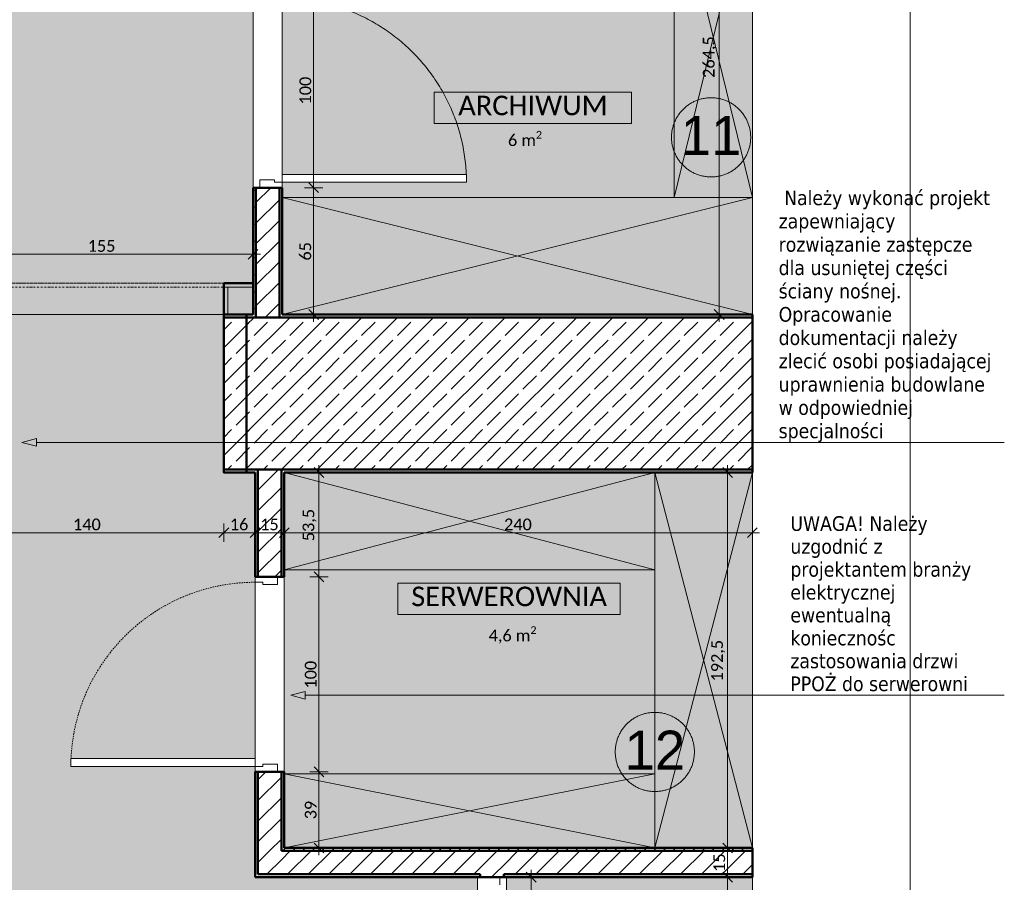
# Model space of a CAD drawing. Extents: x -7955 to 2900, y -3385 to 4160.
# Tile 11 of 30: x -6214 to -5204, y 1873 to 2757. Entities that reach past the tile are written whole.
import ezdxf
from ezdxf.xclip import XClip

# ---------------------------------------------------------------- set-up
doc = ezdxf.new("R2010")
doc.units = 0
doc.header["$MEASUREMENT"] = 0
doc.header["$XCLIPFRAME"] = 0
for name, pattern in [('Kropki i Kreski', [36, 18, -9, 0, -9]), ('Przerywana', [25, 15, -10]), ('Wipeout_Contour', [10000, 0, -10000])]:
    doc.linetypes.add(name, pattern=pattern)
for name, color, linetype in [('!elektryka i wod-kan', 7, 'Continuous'), ('!tekst', 7, 'Continuous'), ('110-Z Strefy', 7, 'Continuous'), ('210-A Strefy', 7, 'Continuous'), ('230-A Ściany działowe', 7, 'Continuous'), ('820-G Rysunki Obrazki', 7, 'Continuous'), ('Drzwi ARCHICAD', 7, 'Continuous')]:
    doc.layers.add(name, color=color, linetype=linetype)
for name, color, linetype, lineweight in [('!elektryka i wod-kan_Nr_pióra__41', 7, 'Continuous', 13), ('!tekst_Nr_pióra__1', 7, 'Continuous', 50), ('!tekst_Nr_pióra__41', 7, 'Continuous', 13), ('110-Z Strefy_Nr_pióra__1', 7, 'Continuous', 50), ('210-A Strefy_Nr_pióra__41', 7, 'Continuous', 13), ('230-A Ściany działowe_Nr_pióra__1', 7, 'Continuous', 50), ('320-W Umeblowanie_Nr_pióra__21', 7, 'Continuous', 13), ('320-W Umeblowanie_Nr_pióra__23', 7, 'Continuous', 13), ('499-K Wymiary i opisy_Nr_pióra__65', 7, 'Continuous', 5), ('810-G Ogólne_Nr_pióra__1', 7, 'Continuous', 50), ('810-G Ogólne_Nr_pióra__23', 7, 'Continuous', 13), ('B_WIDOK_Nr_pióra__41', 7, 'Continuous', 13), ('D_OPIS_Nr_pióra__23', 7, 'Continuous', 13), ('D_OPIS_Nr_pióra__41', 7, 'Continuous', 13), ('Drzwi ARCHICAD_Nr_pióra__1', 7, 'Continuous', 50), ('Drzwi ARCHICAD_Nr_pióra__23', 7, 'Continuous', 13), ('Drzwi ARCHICAD_Nr_pióra__3', 8, 'Continuous', 20)]:
    doc.layers.add(name, color=color, linetype=linetype, lineweight=lineweight)
for name, color, linetype, lineweight, true_color in [('210-A Strefy_Nr_pióra__64', 7, 'Continuous', 5, 0x9f9f9f), ('B_WIDOK_Nr_pióra__64', 7, 'Continuous', 5, 0x9f9f9f), ('tekst_Nr_pióra__84', 7, 'Continuous', 5, 0xa5a5a5)]:
    doc.layers.add(name, color=color, linetype=linetype, lineweight=lineweight, true_color=true_color)
doc.styles.add('GENERATED_STYLE_1', font='txt')
doc.styles.add('GENERATED_STYLE_2', font='txt')
doc.styles.add('GENERATED_STYLE_3', font='arial.ttf')
pattern_1 = [(0, (-7692.221, 2461.101), (0, 17.32051), [0, -10]), (0, (-7687.221, 2469.761), (0, 17.32051), [0, -10])]
pattern_2 = [(45, (-7692.221, 2461.101), (-10.6066, 10.6066), [])]
pattern_3 = [(45, (-7692.221, 2461.1), (-18.38478, 18.38478), []), (45, (-7701.414, 2470.294), (-18.38478, 18.38478), [19.5, -6.5])]

# ---------------------------------------------------------------- blocks, each defined once
blk = doc.blocks.new('Rysunek_3_3', base_point=(-7692.2, 2461.1))
at = {"layer": '!elektryka i wod-kan', "linetype": 'Continuous', "lineweight": 0, "ltscale": 0.1, "true_color": 0x000000}
blk.add_hatch(color=18, dxfattribs=at).paths.add_polyline_path([(-5935.6, 2064.6), (-5920.6, 2060.6), (-5920.6, 2068.6)])
at = {"layer": '!tekst', "linetype": 'Continuous', "lineweight": 0, "ltscale": 0.1, "true_color": 0x000000}
blk.add_hatch(color=18, dxfattribs=at).paths.add_polyline_path([(-6211.4, 2324), (-6196.4, 2320), (-6196.4, 2328)])
at = {"layer": '110-Z Strefy', "linetype": 'Continuous', "lineweight": 0, "ltscale": 0.1, "true_color": 0xffffff}
for points in [[(-5542.2, 2904.1), (-5542.2, 2575.1), (-5462.2, 2575.1), (-5462.2, 2904.1)], [(-5462.2, 2455.1), (-5462.2, 2575.1), (-5944.2, 2575.1), (-5944.2, 2455.1)], [(-6004.2, 2487.1), (-6004.2, 2455.1), (-5974.2, 2455.1), (-5974.2, 2487.1)], [(-5942.2, 2193.1), (-5562.2, 2193.1), (-5562.2, 2293.1), (-5942.2, 2293.1)], [(-5562.2, 2293.1), (-5562.2, 1908.1), (-5462.2, 1908.1), (-5462.2, 2293.1)], [(-5562.2, 1908.1), (-5562.2, 1984.1), (-5942.2, 1984.1), (-5942.2, 1908.1)]]:
    blk.add_hatch(color=7, dxfattribs=at).paths.add_polyline_path(points)
at = {"layer": '210-A Strefy', "linetype": 'Continuous', "lineweight": 0, "ltscale": 0.1, "true_color": 0x262626}
for points in [[(-5944.2, 2455.1), (-5462.2, 2455.1), (-5462.2, 2984.1), (-5843.3, 2984.1), (-5843.3, 2845.1), (-5944.2, 2845.1)], [(-6844.2, 2455.1), (-5974.2, 2455.1), (-5974.2, 2845.1), (-6844.2, 2845.1)], [(-7632.2, 2293.1), (-7632.2, 1679.1), (-5974.2, 1679.1), (-5944.2, 1679.1), (-5944.2, 1515.1), (-5744.2, 1515.1), (-5744.2, 1679.1), (-5744.2, 1878.1), (-5972.2, 1878.1), (-5972.2, 2293.1), (-6004.2, 2293.1), (-6004.2, 2455.1), (-6284.8, 2455.1), (-6284.8, 2293.1), (-6836.2, 2293.1), (-6836.2, 2003.1), (-7282.2, 2003.1), (-7282.2, 2293.1)], [(-5942.2, 2293.1), (-5942.2, 1908.1), (-5462.2, 1908.1), (-5462.2, 2293.1)], [(-5714.2, 1878.1), (-5714.2, 1515.1), (-5462.2, 1515.1), (-5462.2, 1878.1)]]:
    blk.add_hatch(color=250, dxfattribs=at).paths.add_polyline_path(points)
at = {"layer": '230-A Ściany działowe', "linetype": 'Continuous', "lineweight": 0, "ltscale": 0.1, "true_color": 0x000000}
h = blk.add_hatch(dxfattribs=at)
h.set_pattern_fill('Tynk_0003', color=18, style=0, pattern_type=2)
h.set_pattern_definition(pattern_1)
h.paths.add_polyline_path([(-5974.2, 2455.1), (-5971.2, 2455.1), (-5971.2, 2585.1), (-5974.2, 2585.1)])
h = blk.add_hatch(dxfattribs=at)
h.set_pattern_fill('Bloczki_ceramiczne_0003', color=18, style=0, pattern_type=2)
h.set_pattern_definition(pattern_2)
h.paths.add_polyline_path([(-5971.2, 2585.1), (-5971.2, 2455.1), (-5947.2, 2455.1), (-5947.2, 2585.1)])
h = blk.add_hatch(dxfattribs=at)
h.set_pattern_fill('Tynk_0003', color=18, style=0, pattern_type=2)
h.set_pattern_definition(pattern_1)
h.paths.add_polyline_path([(-5947.2, 2585.1), (-5947.2, 2455.1), (-5944.2, 2455.1), (-5944.2, 2585.1)])
h = blk.add_hatch(dxfattribs=at)
h.set_pattern_fill('Tynk_0003', color=18, style=0, pattern_type=2)
h.set_pattern_definition(pattern_1)
h.paths.add_polyline_path([(-5978.2, 2455.1), (-6004.2, 2455.1), (-6004.2, 2452.1), (-5978.2, 2452.1)])
h = blk.add_hatch(dxfattribs=at)
h.set_pattern_fill('Tynk_0003', color=18, style=0, pattern_type=2)
h.set_pattern_definition(pattern_1)
h.paths.add_polyline_path([(-5974.2, 2455.1), (-5980.8, 2455.1), (-5980.8, 2452.1), (-5974.2, 2452.1)])
h = blk.add_hatch(dxfattribs=at)
h.set_pattern_fill('Tynk_0003', color=18, style=0, pattern_type=2)
h.set_pattern_definition(pattern_1)
h.paths.add_polyline_path([(-5974.2, 2452.1), (-5971.2, 2452.1), (-5971.2, 2455.1), (-5974.2, 2455.1)])
h = blk.add_hatch(dxfattribs=at)
h.set_pattern_fill('Bloczki_ceramiczne_0003', color=18, style=0, pattern_type=2)
h.set_pattern_definition(pattern_2)
h.paths.add_polyline_path([(-5971.2, 2452.1), (-5947.2, 2452.1), (-5947.2, 2455.1), (-5971.2, 2455.1)])
h = blk.add_hatch(dxfattribs=at)
h.set_pattern_fill('Tynk_0003', color=18, style=0, pattern_type=2)
h.set_pattern_definition(pattern_1)
h.paths.add_polyline_path([(-5947.2, 2452.1), (-5944.2, 2452.1), (-5944.2, 2455.1), (-5947.2, 2455.1)])
h = blk.add_hatch(dxfattribs=at)
h.set_pattern_fill('Tynk_0003', color=18, style=0, pattern_type=2)
h.set_pattern_definition(pattern_1)
h.paths.add_polyline_path([(-5944.2, 2452.1), (-5462.2, 2452.1), (-5462.2, 2455.1), (-5944.2, 2455.1)])
h = blk.add_hatch(dxfattribs=at)
h.set_pattern_fill('Beton_zbrojony_0003', color=18, style=0, pattern_type=2)
h.set_pattern_definition(pattern_3)
h.paths.add_polyline_path([(-5978.2, 2452.1), (-6004.2, 2452.1), (-6004.2, 2296.1), (-5978.2, 2296.1)])
h = blk.add_hatch(dxfattribs=at)
h.set_pattern_fill('Beton_zbrojony_0003', color=18, style=0, pattern_type=2)
h.set_pattern_definition(pattern_3)
h.paths.add_polyline_path([(-5980.8, 2296.1), (-5462.2, 2296.1), (-5462.2, 2452.1), (-5980.8, 2452.1)])
h = blk.add_hatch(dxfattribs=at)
h.set_pattern_fill('Tynk_0003', color=18, style=0, pattern_type=2)
h.set_pattern_definition(pattern_1)
h.paths.add_polyline_path([(-6004.2, 2293.1), (-5978.2, 2293.1), (-5978.2, 2296.1), (-6004.2, 2296.1)])
h = blk.add_hatch(dxfattribs=at)
h.set_pattern_fill('Tynk_0003', color=18, style=0, pattern_type=2)
h.set_pattern_definition(pattern_1)
h.paths.add_polyline_path([(-5980.8, 2296.1), (-5980.8, 2293.1), (-5972.2, 2293.1), (-5972.2, 2296.1)])
h = blk.add_hatch(dxfattribs=at)
h.set_pattern_fill('Tynk_0003', color=18, style=0, pattern_type=2)
h.set_pattern_definition(pattern_1)
h.paths.add_polyline_path([(-5972.2, 2293.1), (-5969.2, 2293.1), (-5969.2, 2296.1), (-5972.2, 2296.1)])
h = blk.add_hatch(dxfattribs=at)
h.set_pattern_fill('Tynk_0003', color=18, style=0, pattern_type=2)
h.set_pattern_definition(pattern_1)
h.paths.add_polyline_path([(-5969.2, 2293.1), (-5972.2, 2293.1), (-5972.2, 2186.1), (-5969.2, 2186.1)])
h = blk.add_hatch(dxfattribs=at)
h.set_pattern_fill('Bloczki_ceramiczne_0003', color=18, style=0, pattern_type=2)
h.set_pattern_definition(pattern_2)
h.paths.add_polyline_path([(-5969.2, 2293.1), (-5945.2, 2293.1), (-5945.2, 2296.1), (-5969.2, 2296.1)])
h = blk.add_hatch(dxfattribs=at)
h.set_pattern_fill('Bloczki_ceramiczne_0003', color=18, style=0, pattern_type=2)
h.set_pattern_definition(pattern_2)
h.paths.add_polyline_path([(-5969.2, 2293.1), (-5969.2, 2186.1), (-5945.2, 2186.1), (-5945.2, 2293.1)])
h = blk.add_hatch(dxfattribs=at)
h.set_pattern_fill('Tynk_0003', color=18, style=0, pattern_type=2)
h.set_pattern_definition(pattern_1)
h.paths.add_polyline_path([(-5945.2, 2293.1), (-5942.2, 2293.1), (-5942.2, 2296.1), (-5945.2, 2296.1)])
h = blk.add_hatch(dxfattribs=at)
h.set_pattern_fill('Tynk_0003', color=18, style=0, pattern_type=2)
h.set_pattern_definition(pattern_1)
h.paths.add_polyline_path([(-5945.2, 2293.1), (-5945.2, 2186.1), (-5942.2, 2186.1), (-5942.2, 2293.1)])
h = blk.add_hatch(dxfattribs=at)
h.set_pattern_fill('Tynk_0003', color=18, style=0, pattern_type=2)
h.set_pattern_definition(pattern_1)
h.paths.add_polyline_path([(-5942.2, 2293.1), (-5462.2, 2293.1), (-5462.2, 2296.1), (-5942.2, 2296.1)])
h = blk.add_hatch(dxfattribs=at)
h.set_pattern_fill('Tynk_0003', color=18, style=0, pattern_type=2)
h.set_pattern_definition(pattern_1)
h.paths.add_polyline_path([(-5972.2, 1986.1), (-5972.2, 1881.1), (-5969.2, 1881.1), (-5969.2, 1986.1)])
h = blk.add_hatch(dxfattribs=at)
h.set_pattern_fill('Bloczki_ceramiczne_0003', color=18, style=0, pattern_type=2)
h.set_pattern_definition(pattern_2)
h.paths.add_polyline_path([(-5969.2, 1905.1), (-5945.2, 1905.1), (-5945.2, 1986.1), (-5969.2, 1986.1)])
h = blk.add_hatch(dxfattribs=at)
h.set_pattern_fill('Tynk_0003', color=18, style=0, pattern_type=2)
h.set_pattern_definition(pattern_1)
h.paths.add_polyline_path([(-5945.2, 1908.1), (-5942.2, 1908.1), (-5942.2, 1986.1), (-5945.2, 1986.1)])
h = blk.add_hatch(dxfattribs=at)
h.set_pattern_fill('Bloczki_ceramiczne_0003', color=18, style=0, pattern_type=2)
h.set_pattern_definition(pattern_2)
h.paths.add_polyline_path([(-5945.2, 1905.1), (-5969.2, 1905.1), (-5969.2, 1881.1)])
h = blk.add_hatch(dxfattribs=at)
h.set_pattern_fill('Bloczki_ceramiczne_0003', color=18, style=0, pattern_type=2)
h.set_pattern_definition(pattern_2)
h.paths.add_polyline_path([(-5945.2, 1905.1), (-5969.2, 1881.1), (-5945.2, 1881.1)])
h = blk.add_hatch(dxfattribs=at)
h.set_pattern_fill('Tynk_0003', color=18, style=0, pattern_type=2)
h.set_pattern_definition(pattern_1)
h.paths.add_polyline_path([(-5942.2, 1908.1), (-5945.2, 1908.1), (-5945.2, 1905.1)])
h = blk.add_hatch(dxfattribs=at)
h.set_pattern_fill('Tynk_0003', color=18, style=0, pattern_type=2)
h.set_pattern_definition(pattern_1)
h.paths.add_polyline_path([(-5942.2, 1908.1), (-5945.2, 1905.1), (-5942.2, 1905.1)])
h = blk.add_hatch(dxfattribs=at)
h.set_pattern_fill('Bloczki_ceramiczne_0003', color=18, style=0, pattern_type=2)
h.set_pattern_definition(pattern_2)
h.paths.add_polyline_path([(-5741.2, 1905.1), (-5945.2, 1905.1), (-5945.2, 1881.1), (-5741.2, 1881.1)])
h = blk.add_hatch(dxfattribs=at)
h.set_pattern_fill('Tynk_0003', color=18, style=0, pattern_type=2)
h.set_pattern_definition(pattern_1)
h.paths.add_polyline_path([(-5942.2, 1905.1), (-5462.2, 1905.1), (-5462.2, 1908.1), (-5942.2, 1908.1)])
h = blk.add_hatch(dxfattribs=at)
h.set_pattern_fill('Bloczki_ceramiczne_0003', color=18, style=0, pattern_type=2)
h.set_pattern_definition(pattern_2)
h.paths.add_polyline_path([(-5717.2, 1905.1), (-5741.2, 1905.1), (-5741.2, 1881.1), (-5717.2, 1881.1)])
h = blk.add_hatch(dxfattribs=at)
h.set_pattern_fill('Bloczki_ceramiczne_0003', color=18, style=0, pattern_type=2)
h.set_pattern_definition(pattern_2)
h.paths.add_polyline_path([(-5717.2, 1881.1), (-5462.2, 1881.1), (-5462.2, 1905.1), (-5717.2, 1905.1)])
h = blk.add_hatch(dxfattribs=at)
h.set_pattern_fill('Tynk_0003', color=18, style=0, pattern_type=2)
h.set_pattern_definition(pattern_1)
h.paths.add_polyline_path([(-5969.2, 1881.1), (-5972.2, 1881.1), (-5972.2, 1878.1)])
h = blk.add_hatch(dxfattribs=at)
h.set_pattern_fill('Tynk_0003', color=18, style=0, pattern_type=2)
h.set_pattern_definition(pattern_1)
h.paths.add_polyline_path([(-5969.2, 1881.1), (-5972.2, 1878.1), (-5969.2, 1878.1)])
h = blk.add_hatch(dxfattribs=at)
h.set_pattern_fill('Tynk_0003', color=18, style=0, pattern_type=2)
h.set_pattern_definition(pattern_1)
h.paths.add_polyline_path([(-5744.2, 1881.1), (-5969.2, 1881.1), (-5969.2, 1878.1), (-5744.2, 1878.1)])
h = blk.add_hatch(dxfattribs=at)
h.set_pattern_fill('Tynk_0003', color=18, style=0, pattern_type=2)
h.set_pattern_definition(pattern_1)
h.paths.add_polyline_path([(-5741.2, 1881.1), (-5744.2, 1881.1), (-5744.2, 1878.1), (-5741.2, 1878.1)])
h = blk.add_hatch(dxfattribs=at)
h.set_pattern_fill('Bloczki_ceramiczne_0003', color=18, style=0, pattern_type=2)
h.set_pattern_definition(pattern_2)
h.paths.add_polyline_path([(-5717.2, 1881.1), (-5741.2, 1881.1), (-5741.2, 1878.1), (-5717.2, 1878.1)])
h = blk.add_hatch(dxfattribs=at)
h.set_pattern_fill('Tynk_0003', color=18, style=0, pattern_type=2)
h.set_pattern_definition(pattern_1)
h.paths.add_polyline_path([(-5714.2, 1881.1), (-5717.2, 1881.1), (-5717.2, 1878.1), (-5714.2, 1878.1)])
h = blk.add_hatch(dxfattribs=at)
h.set_pattern_fill('Tynk_0003', color=18, style=0, pattern_type=2)
h.set_pattern_definition(pattern_1)
h.paths.add_polyline_path([(-5714.2, 1878.1), (-5462.2, 1878.1), (-5462.2, 1881.1), (-5714.2, 1881.1)])
at = {"layer": '!elektryka i wod-kan_Nr_pióra__41', "color": 7, "linetype": 'Continuous', "lineweight": 13, "ltscale": 0.1}
for p, q in [((-5935.6, 2064.6), (-5920.6, 2068.6)), ((-5935.6, 2064.6), (-5920.6, 2060.6)), ((-5920.6, 2068.6), (-5920.6, 2060.6)), ((-5920.6, 2064.6), (-5430.4, 2064.6)), ((-5430.4, 2064.6), (-5203.8, 2064.6))]:
    blk.add_line(p, q, dxfattribs=at)
at = {"layer": '!tekst_Nr_pióra__41', "color": 7, "linetype": 'Continuous', "lineweight": 13, "ltscale": 0.1}
for p, q in [((-6211.4, 2324), (-6196.4, 2328)), ((-6211.4, 2324), (-6196.4, 2320)), ((-6196.4, 2328), (-6196.4, 2320)), ((-6196.4, 2324), (-5501.6, 2324)), ((-5501.6, 2324), (-5442.4, 2324)), ((-5442.4, 2324), (-5203.8, 2324))]:
    blk.add_line(p, q, dxfattribs=at)
at = {"layer": '110-Z Strefy_Nr_pióra__1', "color": 7, "linetype": 'Continuous', "lineweight": 50, "ltscale": 0.1}
for p, q in [((-6004.2, 2455.1), (-6004.2, 2487.1)), ((-6004.2, 2487.1), (-5974.2, 2487.1)), ((-5974.2, 2487.1), (-5974.2, 2455.1)), ((-5974.2, 2455.1), (-6004.2, 2455.1))]:
    blk.add_line(p, q, dxfattribs=at)
at = {"layer": '210-A Strefy_Nr_pióra__64', "color": 253, "linetype": 'Continuous', "lineweight": 5, "ltscale": 0.1, "true_color": 0x9f9f9f}
for p, q in [((-5462.2, 2984.1), (-5462.2, 2455.1)), ((-5974.2, 2455.1), (-5974.2, 2845.1)), ((-5944.2, 2455.1), (-5944.2, 2845.1)), ((-6844.2, 2455.1), (-5974.2, 2455.1)), ((-6284.8, 2455.1), (-6004.2, 2455.1)), ((-6004.2, 2455.1), (-6004.2, 2293.1)), ((-5462.2, 2455.1), (-5944.2, 2455.1)), ((-6004.2, 2293.1), (-5972.2, 2293.1)), ((-5972.2, 2293.1), (-5972.2, 1878.1)), ((-5942.2, 1908.1), (-5942.2, 2293.1)), ((-5942.2, 2293.1), (-5462.2, 2293.1)), ((-5462.2, 2293.1), (-5462.2, 1908.1)), ((-5462.2, 1908.1), (-5942.2, 1908.1)), ((-5972.2, 1878.1), (-5744.2, 1878.1)), ((-5744.2, 1878.1), (-5744.2, 1679.1)), ((-5714.2, 1515.1), (-5714.2, 1878.1)), ((-5714.2, 1878.1), (-5462.2, 1878.1)), ((-5462.2, 1878.1), (-5462.2, 1515.1))]:
    blk.add_line(p, q, dxfattribs=at)
at = {"layer": '230-A Ściany działowe_Nr_pióra__1', "color": 7, "linetype": 'Continuous', "lineweight": 50, "ltscale": 0.1}
for p, q in [((-5971.2, 2585.1), (-5974.2, 2585.1)), ((-5971.2, 2585.1), (-5971.2, 2455.1)), ((-5967.2, 2585.1), (-5971.2, 2585.1)), ((-5947.2, 2585.1), (-5967.2, 2585.1)), ((-5947.2, 2455.1), (-5947.2, 2585.1)), ((-5944.2, 2585.1), (-5947.2, 2585.1)), ((-5980.8, 2455.1), (-5980.8, 2452.1)), ((-5971.2, 2455.1), (-5971.2, 2452.1)), ((-5971.2, 2455.1), (-5971.2, 2452.1)), ((-5947.2, 2452.1), (-5947.2, 2455.1)), ((-5947.2, 2452.1), (-5947.2, 2455.1)), ((-5978.2, 2452.1), (-6004.2, 2452.1)), ((-5971.2, 2452.1), (-5980.8, 2452.1)), ((-5980.8, 2452.1), (-5980.8, 2296.1)), ((-5971.2, 2452.1), (-5947.2, 2452.1)), ((-5971.2, 2452.1), (-5947.2, 2452.1)), ((-5462.2, 2452.1), (-5947.2, 2452.1)), ((-6004.2, 2296.1), (-5978.2, 2296.1)), ((-5980.8, 2296.1), (-5969.2, 2296.1)), ((-5980.8, 2296.1), (-5980.8, 2293.1)), ((-5969.2, 2296.1), (-5969.2, 2293.1)), ((-5969.2, 2296.1), (-5969.2, 2293.1)), ((-5945.2, 2296.1), (-5969.2, 2296.1)), ((-5945.2, 2296.1), (-5969.2, 2296.1)), ((-5969.2, 2293.1), (-5969.2, 2186.1)), ((-5945.2, 2293.1), (-5945.2, 2296.1)), ((-5945.2, 2293.1), (-5945.2, 2296.1)), ((-5945.2, 2296.1), (-5462.2, 2296.1)), ((-5945.2, 2186.1), (-5945.2, 2293.1)), ((-5972.2, 2186.1), (-5969.2, 2186.1)), ((-5969.2, 2186.1), (-5949.2, 2186.1)), ((-5949.2, 2186.1), (-5945.2, 2186.1)), ((-5945.2, 2186.1), (-5942.2, 2186.1)), ((-5972.2, 1986.1), (-5969.2, 1986.1)), ((-5969.2, 1986.1), (-5969.2, 1905.1)), ((-5969.2, 1986.1), (-5949.2, 1986.1)), ((-5949.2, 1986.1), (-5945.2, 1986.1)), ((-5945.2, 1905.1), (-5945.2, 1986.1)), ((-5945.2, 1986.1), (-5942.2, 1986.1)), ((-5969.2, 1905.1), (-5969.2, 1881.1)), ((-5945.2, 1905.1), (-5942.2, 1905.1)), ((-5945.2, 1905.1), (-5942.2, 1905.1)), ((-5741.2, 1905.1), (-5942.2, 1905.1)), ((-5717.2, 1905.1), (-5741.2, 1905.1)), ((-5462.2, 1905.1), (-5717.2, 1905.1)), ((-5969.2, 1881.1), (-5945.2, 1881.1)), ((-5969.2, 1881.1), (-5945.2, 1881.1)), ((-5945.2, 1881.1), (-5741.2, 1881.1)), ((-5744.2, 1878.1), (-5741.2, 1878.1)), ((-5741.2, 1881.1), (-5741.2, 1878.1)), ((-5741.2, 1881.1), (-5741.2, 1878.1)), ((-5741.2, 1878.1), (-5721.2, 1878.1)), ((-5721.2, 1878.1), (-5717.2, 1878.1)), ((-5717.2, 1878.1), (-5717.2, 1881.1)), ((-5717.2, 1878.1), (-5717.2, 1881.1)), ((-5717.2, 1881.1), (-5462.2, 1881.1)), ((-5717.2, 1878.1), (-5714.2, 1878.1))]:
    blk.add_line(p, q, dxfattribs=at)
at = {"layer": '230-A Ściany działowe_Nr_pióra__1', "color": 7, "linetype": 'Continuous', "lineweight": 50, "ltscale": 0.1, "flags": 128}
for points in [[(-5974.2, 2585.1), (-5974.2, 2455.1)], [(-5944.2, 2455.1), (-5944.2, 2585.1)], [(-5978.2, 2455.1), (-6004.2, 2455.1)], [(-5974.2, 2455.1), (-5980.8, 2455.1)], [(-5462.2, 2455.1), (-5944.2, 2455.1)], [(-5462.2, 2293.1), (-5462.2, 2455.1)], [(-6004.2, 2293.1), (-5978.2, 2293.1)], [(-5980.8, 2293.1), (-5972.2, 2293.1)], [(-5972.2, 2293.1), (-5972.2, 2186.1)], [(-5942.2, 2293.1), (-5462.2, 2293.1)], [(-5942.2, 2186.1), (-5942.2, 2293.1)], [(-5972.2, 1986.1), (-5972.2, 1878.1)], [(-5942.2, 1908.1), (-5942.2, 1986.1)], [(-5462.2, 1908.1), (-5942.2, 1908.1)], [(-5462.2, 1905.1), (-5462.2, 1908.1)], [(-5462.2, 1881.1), (-5462.2, 1905.1)], [(-5972.2, 1878.1), (-5969.2, 1878.1)], [(-5969.2, 1878.1), (-5744.2, 1878.1)], [(-5714.2, 1878.1), (-5462.2, 1878.1)], [(-5462.2, 1878.1), (-5462.2, 1881.1)]]:
    blk.add_lwpolyline(points, dxfattribs=at)
at = {"layer": '320-W Umeblowanie_Nr_pióra__21', "color": 7, "linetype": 'Continuous', "lineweight": 13, "ltscale": 0.1, "flags": 128}
for points in [[(-5942.2, 2193.1), (-5942.2, 2293.1), (-5562.2, 2293.1), (-5562.2, 2193.1)], [(-5562.2, 1908.1), (-5462.2, 1908.1), (-5462.2, 2293.1), (-5562.2, 2293.1)], [(-5942.2, 1908.1), (-5942.2, 1984.1), (-5562.2, 1984.1), (-5562.2, 1908.1)]]:
    blk.add_lwpolyline(points, close=True, dxfattribs=at)
at = {"layer": '320-W Umeblowanie_Nr_pióra__23', "color": 7, "linetype": 'Continuous', "lineweight": 13, "ltscale": 0.1, "flags": 128}
for points in [[(-5462.2, 2575.1), (-5462.2, 2904.1), (-5542.2, 2904.1), (-5542.2, 2575.1)], [(-5542.2, 2904.1), (-5462.2, 2575.1), (-5542.2, 2575.1), (-5462.2, 2904.1)], [(-5944.2, 2575.1), (-5462.2, 2575.1), (-5462.2, 2455.1), (-5944.2, 2455.1)]]:
    blk.add_lwpolyline(points, close=True, dxfattribs=at)
for points in [[(-5462.2, 2455.1), (-5944.2, 2575.1), (-5944.2, 2455.1), (-5462.2, 2575.1)], [(-5942.2, 2193.1), (-5562.2, 2293.1), (-5562.2, 2193.1), (-5942.2, 2293.1)], [(-5562.2, 2293.1), (-5462.2, 1908.1), (-5562.2, 1908.1), (-5462.2, 2293.1)], [(-5942.2, 1908.1), (-5562.2, 1984.1), (-5562.2, 1908.1), (-5942.2, 1984.1)]]:
    blk.add_lwpolyline(points, dxfattribs=at)
at = {"layer": '499-K Wymiary i opisy_Nr_pióra__65', "color": 7, "linetype": 'Continuous', "lineweight": 5, "ltscale": 0.1}
for p, q in [((-5496.2, 2455.1), (-5496.2, 2984.1)), ((-5902.7, 2585.1), (-5921.5, 2585.1)), ((-5912.1, 2455.1), (-5912.1, 2585.1)), ((-5974.2, 2507.5), (-5974.2, 2526.2)), ((-6284.2, 2516.9), (-5974.2, 2516.9)), ((-5979.2, 2511.9), (-5969.2, 2521.9)), ((-5974.2, 2516.9), (-5966.7, 2516.9)), ((-5902.7, 2455.1), (-5921.5, 2455.1)), ((-5917.1, 2460.1), (-5907.1, 2450.1)), ((-5912.1, 2447.6), (-5912.1, 2455.1)), ((-5486.8, 2455.1), (-5505.5, 2455.1)), ((-5501.2, 2460.1), (-5491.2, 2450.1)), ((-5496.2, 2447.6), (-5496.2, 2455.1)), ((-5897.2, 2293.1), (-5916, 2293.1)), ((-5901.6, 2288.1), (-5911.6, 2298.1)), ((-5906.6, 2293.1), (-5906.6, 2300.6)), ((-5906.6, 2186.1), (-5906.6, 2293.1)), ((-5478.2, 2293.1), (-5496.9, 2293.1)), ((-5482.6, 2288.1), (-5492.6, 2298.1)), ((-5487.6, 2293.1), (-5487.6, 2300.6)), ((-5487.6, 1908.1), (-5487.6, 2293.1)), ((-5999.2, 2236.3), (-6009.2, 2226.3)), ((-6004.2, 2221.9), (-6004.2, 2240.7)), ((-5967.2, 2236.3), (-5977.2, 2226.3)), ((-5972.2, 2221.9), (-5972.2, 2240.7)), ((-5937.2, 2236.3), (-5947.2, 2226.3)), ((-5942.2, 2221.9), (-5942.2, 2240.7)), ((-5467.2, 2226.3), (-5457.2, 2236.3)), ((-5462.2, 2221.9), (-5462.2, 2240.7)), ((-6284.2, 2231.3), (-6004.2, 2231.3)), ((-6004.2, 2231.3), (-5972.2, 2231.3)), ((-5972.2, 2231.3), (-5942.2, 2231.3)), ((-5942.2, 2231.3), (-5462.2, 2231.3)), ((-5462.2, 2231.3), (-5454.7, 2231.3)), ((-5911.6, 2191.1), (-5901.6, 2181.1)), ((-5897.2, 2186.1), (-5916, 2186.1)), ((-5906.6, 1986.1), (-5906.6, 2186.1)), ((-5911.6, 1991.1), (-5901.6, 1981.1)), ((-5897.2, 1986.1), (-5916, 1986.1)), ((-5906.6, 1908.1), (-5906.6, 1986.1)), ((-5911.6, 1913.1), (-5901.6, 1903.1)), ((-5492.6, 1913.1), (-5482.6, 1903.1)), ((-5897.2, 1908.1), (-5916, 1908.1)), ((-5906.6, 1900.6), (-5906.6, 1908.1)), ((-5478.2, 1908.1), (-5496.9, 1908.1)), ((-5487.6, 1878.1), (-5487.6, 1908.1)), ((-5679.7, 1878.1), (-5698.4, 1878.1)), ((-5684, 1873.1), (-5694, 1883.1)), ((-5689, 1878.1), (-5689, 1885.6)), ((-5689, 1678.1), (-5689, 1878.1)), ((-5478.2, 1878.1), (-5496.9, 1878.1)), ((-5492.6, 1883.1), (-5482.6, 1873.1)), ((-5487.6, 1515.1), (-5487.6, 1878.1))]:
    blk.add_line(p, q, dxfattribs=at)
at = {"layer": '810-G Ogólne_Nr_pióra__1', "color": 7, "linetype": 'Continuous', "lineweight": 50, "ltscale": 0.1, "flags": 128}
blk.add_lwpolyline([(-6004.2, 2455.1), (-6004.2, 2293.1), (-5980.8, 2293.1), (-5980.8, 2455.1)], close=True, dxfattribs=at)
at = {"layer": '810-G Ogólne_Nr_pióra__23', "color": 7, "linetype": 'Kropki i Kreski', "lineweight": 13, "ltscale": 0.1, "flags": 128}
for points in [[(-6284.2, 2455.1), (-6284.2, 2487.1), (-6004.2, 2487.1), (-6004.2, 2455.1)], [(-6284.2, 2487.1), (-6004.2, 2487.1), (-6004.2, 2483.1), (-6284.2, 2483.1)]]:
    blk.add_lwpolyline(points, close=True, dxfattribs=at)
at = {"layer": '810-G Ogólne_Nr_pióra__23', "color": 7, "linetype": 'Continuous', "lineweight": 13, "ltscale": 0.1, "flags": 128}
for points in [[(-6004.2, 2455.1), (-6004.2, 2487.1), (-5974.2, 2487.1), (-5974.2, 2455.1)], [(-6004.2, 2487.1), (-5974.2, 2487.1), (-5974.2, 2483.1), (-6004.2, 2483.1)], [(-6004.2, 2483.1), (-6004.2, 2455.1), (-6000.2, 2455.1), (-6000.2, 2483.1)]]:
    blk.add_lwpolyline(points, close=True, dxfattribs=at)
at = {"layer": 'B_WIDOK_Nr_pióra__64', "color": 253, "linetype": 'Continuous', "lineweight": 5, "ltscale": 0.1, "true_color": 0x9f9f9f}
for p, q in [((-5586, 2683.1), (-5788.4, 2683.1)), ((-5788.4, 2683.1), (-5788.4, 2651.1)), ((-5586, 2651.1), (-5586, 2683.1)), ((-5788.4, 2651.1), (-5586, 2651.1)), ((-5597.6, 2179.5), (-5825.7, 2179.5)), ((-5825.7, 2179.5), (-5825.7, 2147.5)), ((-5597.6, 2147.5), (-5597.6, 2179.5)), ((-5825.7, 2147.5), (-5597.6, 2147.5))]:
    blk.add_line(p, q, dxfattribs=at)
at = {"layer": 'D_OPIS_Nr_pióra__23', "color": 7, "linetype": 'Continuous', "lineweight": 13, "ltscale": 0.1}
for centre in [(-5504.5, 2636.8), (-5562.2, 2006.5)]:
    blk.add_circle(centre, 40.6, dxfattribs=at)
at = {"layer": 'Drzwi ARCHICAD_Nr_pióra__1', "color": 7, "linetype": 'Continuous', "lineweight": 50, "ltscale": 0.1}
for p, q in [((-5980.8, 2455.1), (-5980.8, 2452.1)), ((-5980.8, 2452.1), (-5980.8, 2296.1)), ((-5980.8, 2296.1), (-5980.8, 2293.1))]:
    blk.add_line(p, q, dxfattribs=at)
at = {"layer": 'Drzwi ARCHICAD_Nr_pióra__3', "color": 8, "linetype": 'Continuous', "lineweight": 20, "ltscale": 0.1}
blk.add_arc((-5944.2, 2590.7), 188.8, 0, 90, dxfattribs=at)
at = {"layer": 'Drzwi ARCHICAD_Nr_pióra__3', "color": 8, "linetype": 'Przerywana', "lineweight": 20, "ltscale": 0.1}
blk.add_arc((-5972.2, 1991.7), 188.8, 90, 180, dxfattribs=at)
at = {"layer": 'tekst_Nr_pióra__84', "color": 253, "linetype": 'Continuous', "lineweight": 5, "ltscale": 0.1, "true_color": 0xa5a5a5, "flags": 128}
blk.add_lwpolyline([(-5462.2, 3839.1), (-5462.2, 907.1), (-5300.2, 907.1), (-5300.2, 3839.1)], close=True, dxfattribs=at)
at = {"layer": '!elektryka i wod-kan_Nr_pióra__41', "color": 7, "linetype": 'Continuous', "lineweight": 13, "insert": (-5423.2, 2068.6), "char_height": 15, "width": 212.217, "attachment_point": 7, "line_spacing_factor": 0.93883, "style": 'GENERATED_STYLE_2'}
blk.add_mtext('\\A1;{\\pql;\\fTahoma|b0|i0|c238|p34;UWAGA! Należy uzgodnić z projektantem branży elektrycznej ewentualną koniecznośc zastosowania drzwi PPOŻ do serwerowni }', dxfattribs=at)
at = {"layer": '!tekst_Nr_pióra__1', "color": 7, "linetype": 'Continuous', "lineweight": 50, "insert": (-5435.2, 2324), "char_height": 15, "width": 224.232, "attachment_point": 7, "line_spacing_factor": 0.955751, "style": 'GENERATED_STYLE_2'}
blk.add_mtext('\\A1;{\\pql;\\fTahoma|b0|i0|c238|p34; Należy wykonać projekt zapewniający rozwiązanie zastępcze dla usuniętej części ściany nośnej. Opracowanie dokumentacji należy zlecić osobi posiadającej uprawnienia budowlane w odpowiedniej specjalności}', dxfattribs=at)
at = {"layer": '210-A Strefy_Nr_pióra__41', "color": 7, "linetype": 'Continuous', "lineweight": 13, "char_height": 12, "attachment_point": 7, "style": 'GENERATED_STYLE_1'}
for s, insert in [('\\A1;{\\pql;\\fCalibri Light|b0|i0|c238|p34;6 m\\fCalibri Light|b0|i0|c238|p34;\\A1{\\H.66x;\\S2^  ;}}', (-5712.8, 2624.4)), ('\\A1;{\\pql;\\fCalibri Light|b0|i0|c238|p34;4,6 m\\fCalibri Light|b0|i0|c238|p34;\\A1{\\H.66x;\\S2^  ;}}', (-5732.6, 2116.4))]:
    blk.add_mtext(s, dxfattribs=dict(at, insert=insert))
at = {"layer": '499-K Wymiary i opisy_Nr_pióra__65', "color": 7, "linetype": 'Continuous', "lineweight": 5, "char_height": 12, "attachment_point": 7, "rotation": 90, "style": 'GENERATED_STYLE_1'}
for s, insert, width in [('\\A1;{\\pql;\\fCalibri Light|b0|i0|c238|p34;264,5}', (-5498.6, 2697.8), 43.648), ('\\A1;{\\pql;\\fCalibri Light|b0|i0|c238|p34;100}', (-5914.5, 2670.5), 29.184), ('\\A1;{\\pql;\\fCalibri Light|b0|i0|c238|p34;65}', (-5914.5, 2510.4), 19.456), ('\\A1;{\\pql;\\fCalibri Light|b0|i0|c238|p34;53,5}', (-5909, 2222.6), 33.92), ('\\A1;{\\pql;\\fCalibri Light|b0|i0|c238|p34;192,5}', (-5490, 2078.8), 43.648), ('\\A1;{\\pql;\\fCalibri Light|b0|i0|c238|p34;100}', (-5909, 2071.5), 29.184), ('\\A1;{\\pql;\\fCalibri Light|b0|i0|c238|p34;39}', (-5909, 1937.4), 19.456), ('\\A1;{\\pql;\\fCalibri Light|b0|i0|c238|p34;15}', (-5490, 1883.4), 19.456)]:
    blk.add_mtext(s, dxfattribs=dict(at, insert=insert, width=width))
at = {"layer": '499-K Wymiary i opisy_Nr_pióra__65', "color": 7, "linetype": 'Continuous', "lineweight": 5, "char_height": 12, "attachment_point": 7, "style": 'GENERATED_STYLE_1'}
for s, insert, width in [('\\A1;{\\pql;\\fCalibri Light|b0|i0|c238|p34;155}', (-6143.8, 2519.3), 29.184), ('\\A1;{\\pql;\\fCalibri Light|b0|i0|c238|p34;140}', (-6158.8, 2233.7), 29.184), ('\\A1;{\\pql;\\fCalibri Light|b0|i0|c238|p34;16}', (-5998, 2233.7), 19.456), ('\\A1;{\\pql;\\fCalibri Light|b0|i0|c238|p34;15}', (-5966.9, 2233.7), 19.456), ('\\A1;{\\pql;\\fCalibri Light|b0|i0|c238|p34;240}', (-5716.8, 2233.7), 29.184)]:
    blk.add_mtext(s, dxfattribs=dict(at, insert=insert, width=width))
at = {"layer": 'B_WIDOK_Nr_pióra__41', "color": 7, "linetype": 'Continuous', "lineweight": 13, "char_height": 20, "attachment_point": 2, "style": 'GENERATED_STYLE_1'}
for s, insert in [('\\A1;{\\pqc;\\fCalibri Light|b0|i0|c238|p34;ARCHIWUM}', (-5687.2, 2679.5)), ('\\A1;{\\pqc;\\fCalibri Light|b0|i0|c238|p34;SERWEROWNIA}', (-5711.6, 2176))]:
    blk.add_mtext(s, dxfattribs=dict(at, insert=insert))
at = {"layer": 'D_OPIS_Nr_pióra__41', "color": 7, "linetype": 'Continuous', "lineweight": 13, "char_height": 40, "attachment_point": 2, "style": 'GENERATED_STYLE_3'}
for s, insert in [('\\A1;{\\pqc;\\fArial|b0|i0|c238|p38;1\\fArial|b0|i0|c238|p38;1}', (-5504.5, 2658.7)), ('\\A1;{\\pqc;\\fArial|b0|i0|c238|p38;1\\fArial|b0|i0|c238|p38;2}', (-5562.2, 2028.3))]:
    blk.add_mtext(s, dxfattribs=dict(at, insert=insert))
at = {"color": 254, "linetype": 'Wipeout_Contour', "lineweight": 0, "ltscale": 38960.24379}
blk.add_wipeout([(-5967.2, 2585.1), (-5944.2, 2585.1), (-5944.2, 2590.7), (-5952.2, 2590.7), (-5952.2, 2593.1), (-5967.2, 2593.1)], dxfattribs=at).dxf.layer = 'Drzwi ARCHICAD'
at = {"color": 254, "linetype": 'Wipeout_Contour', "lineweight": 0, "ltscale": 38090.538508}
blk.add_wipeout([(-5949.2, 2178.1), (-5949.2, 2186.1), (-5972.2, 2186.1), (-5972.2, 2180.5), (-5964.2, 2180.5), (-5964.2, 2178.1)], dxfattribs=at).dxf.layer = 'Drzwi ARCHICAD'
at = {"color": 254, "linetype": 'Wipeout_Contour', "lineweight": 0, "ltscale": 37712.479865}
blk.add_wipeout([(-5949.2, 1986.1), (-5949.2, 1994.1), (-5964.2, 1994.1), (-5964.2, 1991.7), (-5972.2, 1991.7), (-5972.2, 1986.1)], dxfattribs=at).dxf.layer = 'Drzwi ARCHICAD'
at = {"color": 254, "linetype": 'Wipeout_Contour', "lineweight": 0, "ltscale": 36192.942599}
blk.add_wipeout([(-5721.2, 1878.1), (-5744.2, 1878.1), (-5744.2, 1872.5), (-5736.2, 1872.5), (-5736.2, 1870.1), (-5721.2, 1870.1)], dxfattribs=at).dxf.layer = 'Drzwi ARCHICAD'
at = {"layer": 'Drzwi ARCHICAD_Nr_pióra__1', "color": 7, "linetype": 'Continuous', "lineweight": 50, "ltscale": 0.1}
for p, q in [((-5971.2, 2585.1), (-5974.2, 2585.1)), ((-5967.2, 2585.1), (-5971.2, 2585.1)), ((-5947.2, 2585.1), (-5967.2, 2585.1)), ((-5947.2, 2585.1), (-5967.2, 2585.1)), ((-5944.2, 2585.1), (-5947.2, 2585.1)), ((-5944.2, 2585.1), (-5947.2, 2585.1)), ((-5972.2, 2186.1), (-5969.2, 2186.1)), ((-5972.2, 2186.1), (-5969.2, 2186.1)), ((-5969.2, 2186.1), (-5949.2, 2186.1)), ((-5969.2, 2186.1), (-5949.2, 2186.1)), ((-5949.2, 2186.1), (-5945.2, 2186.1)), ((-5945.2, 2186.1), (-5942.2, 2186.1)), ((-5972.2, 1986.1), (-5969.2, 1986.1)), ((-5972.2, 1986.1), (-5969.2, 1986.1)), ((-5969.2, 1986.1), (-5949.2, 1986.1)), ((-5969.2, 1986.1), (-5949.2, 1986.1)), ((-5949.2, 1986.1), (-5945.2, 1986.1)), ((-5945.2, 1986.1), (-5942.2, 1986.1)), ((-5744.2, 1878.1), (-5741.2, 1878.1)), ((-5744.2, 1878.1), (-5741.2, 1878.1)), ((-5741.2, 1878.1), (-5721.2, 1878.1)), ((-5741.2, 1878.1), (-5721.2, 1878.1)), ((-5721.2, 1878.1), (-5717.2, 1878.1)), ((-5717.2, 1878.1), (-5714.2, 1878.1))]:
    blk.add_line(p, q, dxfattribs=at)
at = {"layer": 'Drzwi ARCHICAD_Nr_pióra__23', "color": 7, "linetype": 'Continuous', "lineweight": 13, "ltscale": 0.1}
for p, q in [((-5952.2, 2593.1), (-5967.2, 2593.1)), ((-5967.2, 2593.1), (-5967.2, 2585.1)), ((-5967.2, 2585.1), (-5944.2, 2585.1)), ((-5952.2, 2590.7), (-5952.2, 2593.1)), ((-5972.2, 2180.5), (-5972.2, 2186.1)), ((-5972.2, 2186.1), (-5949.2, 2186.1)), ((-5949.2, 2186.1), (-5949.2, 2178.1)), ((-5964.2, 2180.5), (-5972.2, 2180.5)), ((-5964.2, 2178.1), (-5964.2, 2180.5)), ((-5949.2, 2178.1), (-5964.2, 2178.1)), ((-5964.2, 1991.7), (-5964.2, 1994.1)), ((-5964.2, 1994.1), (-5949.2, 1994.1)), ((-5949.2, 1994.1), (-5949.2, 1986.1)), ((-5949.2, 1986.1), (-5972.2, 1986.1)), ((-5721.2, 1878.1), (-5744.2, 1878.1)), ((-5744.2, 1878.1), (-5744.2, 1872.5)), ((-5721.2, 1870.1), (-5721.2, 1878.1))]:
    blk.add_line(p, q, dxfattribs=at)
at = {"color": 254, "linetype": 'Wipeout_Contour', "lineweight": 0, "ltscale": 25598.25021}
blk.add_wipeout([(-5755.4, 2590.7), (-5755.4, 2598.7), (-5944.2, 2598.7), (-5944.2, 2590.7)], dxfattribs=at).dxf.layer = 'Drzwi ARCHICAD'
at = {"color": 254, "linetype": 'Wipeout_Contour', "lineweight": 0, "ltscale": 25546.078721}
blk.add_wipeout([(-6161, 1991.7), (-5972.2, 1991.7), (-5972.2, 1999.7), (-6161, 1999.7)], dxfattribs=at).dxf.layer = 'Drzwi ARCHICAD'
at = {"layer": '499-K Wymiary i opisy_Nr_pióra__65', "color": 7, "linetype": 'Continuous', "lineweight": 5, "ltscale": 0.1}
for p, q in [((-5912.1, 2585.1), (-5912.1, 2785.1)), ((-5917.1, 2590.1), (-5907.1, 2580.1))]:
    blk.add_line(p, q, dxfattribs=at)
at = {"layer": 'Drzwi ARCHICAD_Nr_pióra__23', "color": 7, "linetype": 'Continuous', "lineweight": 13, "ltscale": 0.1}
for p, q in [((-5944.2, 2590.7), (-5952.2, 2590.7)), ((-5944.2, 2585.1), (-5944.2, 2590.7)), ((-5972.2, 1986.1), (-5972.2, 1991.7)), ((-5972.2, 1991.7), (-5964.2, 1991.7))]:
    blk.add_line(p, q, dxfattribs=at)
at = {"layer": 'Drzwi ARCHICAD_Nr_pióra__3', "color": 8, "linetype": 'Continuous', "lineweight": 20, "ltscale": 0.1}
for p, q in [((-5944.2, 2590.7), (-5944.2, 2598.7)), ((-5944.2, 2598.7), (-5755.4, 2598.7)), ((-5755.4, 2598.7), (-5755.4, 2590.7)), ((-5755.4, 2590.7), (-5944.2, 2590.7)), ((-5972.2, 1999.7), (-6161, 1999.7)), ((-6161, 1999.7), (-6161, 1991.7)), ((-5972.2, 1991.7), (-5972.2, 1999.7)), ((-6161, 1991.7), (-5972.2, 1991.7))]:
    blk.add_line(p, q, dxfattribs=at)

msp = doc.modelspace()

# ---------------------------------------------------------------- block references
at = {"layer": '820-G Rysunki Obrazki', "color": 9, "linetype": 'Continuous', "lineweight": 5, "ltscale": 0.1, "true_color": 0xc2c2c2}
ref = msp.add_blockref('Rysunek_3_3', (-7692.2, 2461.1), dxfattribs=at)
XClip(ref).set_block_clipping_path([(-7979.5546049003, 787.529597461), (-5174.1326933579, 787.529597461), (-5174.1326933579, 4015.4311028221), (-7979.5546049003, 4015.4311028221), (-7979.5546049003, 3370.6642128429)])

doc.saveas('drawing.dxf')
